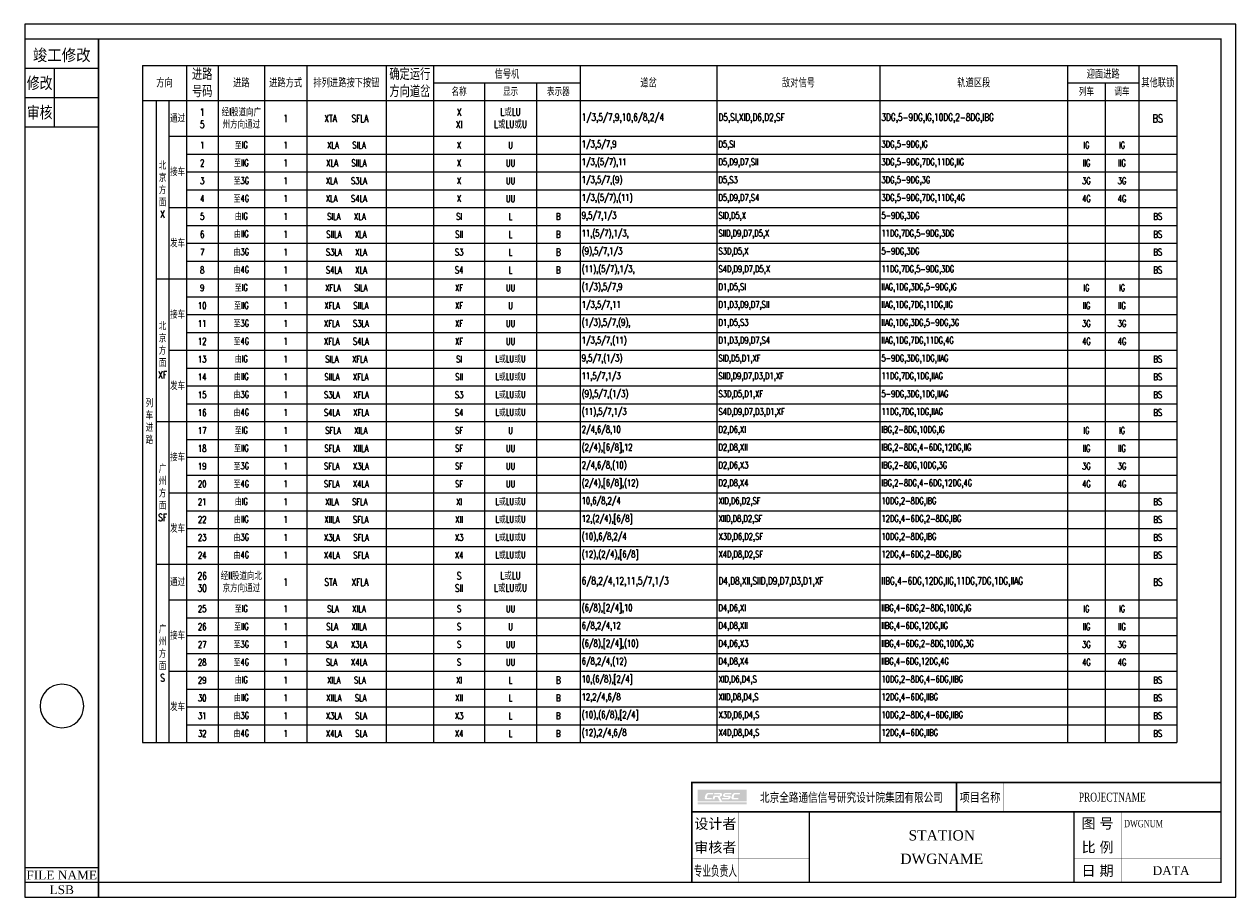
# Model space of a CAD drawing. Header units: inches. Extents: x -69 to 343, y -506 to 141.
# Tile 2 of 2: x -69 to 343, y -156 to 141. Entities that reach past the tile are written whole.
import ezdxf
from ezdxf.enums import TextEntityAlignment as Align

# ---------------------------------------------------------------- set-up
doc = ezdxf.new("R2010")
doc.units = ezdxf.units.IN
doc.header["$MEASUREMENT"] = 0
doc.styles.add('CHINESE', font='TIMES.TTF', dxfattribs={"width": 0.9})
doc.styles.add('zhffont', font='txt_____.ttf', dxfattribs={"width": 0.73, "height": 2.5})

# ---------------------------------------------------------------- blocks, each defined once
blk = doc.blocks.new('my_sign')
h = blk.add_hatch(color=154)
h.paths.add_polyline_path([(-161.39, 31.59), (-178, 31.59), (-178, 27.53), (-170.47, 27.53), (-171.23, 29.1), (-172.04, 29.1), (-172.3, 28.25), (-173, 28.25), (-172.6, 29.53), (-170.56, 29.53, 0.904289), (-170.6, 29.95), (-172.48, 29.95), (-172.34, 30.41), (-170.18, 30.41, -0.414506), (-169.68, 29.76), (-169.76, 29.5, -0.299631), (-170.49, 29.1), (-169.73, 27.53), (-161.39, 27.53)])
h.paths.add_polyline_path([(-166.49, 30.41), (-166.63, 29.95), (-168.53, 29.95, 0.904289), (-168.56, 29.53), (-167.2, 29.53, -0.417043), (-166.76, 29.1), (-166.89, 28.68, -0.295181), (-167.52, 28.25), (-169.8, 28.25), (-169.66, 28.69), (-167.7, 28.69, 0.904289), (-167.74, 29.1), (-168.89, 29.1, -0.417755), (-169.41, 29.61), (-169.3, 29.99, -0.249354), (-168.53, 30.41)], flags=16)
h.paths.add_polyline_path([(-165.29, 30.41), (-163.6, 30.41), (-163.75, 29.95), (-165.22, 29.95, 0.296874), (-165.59, 29.7), (-165.82, 28.97, 0.496), (-165.61, 28.69), (-164.12, 28.69), (-164.25, 28.25), (-166.06, 28.25, -0.518187), (-166.53, 28.92), (-166.3, 29.65, -0.332708)], flags=16)
h.paths.add_polyline_path([(-172.66, 30.41), (-172.81, 29.95), (-174.27, 29.95, 0.296874), (-174.65, 29.7), (-174.87, 28.97, 0.496), (-174.67, 28.69), (-173.18, 28.69), (-173.31, 28.25), (-175.12, 28.25, -0.518187), (-175.59, 28.92), (-175.36, 29.65, -0.332708), (-174.35, 30.41)], flags=16)
blk.add_hatch(color=133).paths.add_polyline_path([(-161.39, 27.22), (-178, 27.22), (-178, 26.5), (-161.39, 26.5)])
at = {"const_width": 0.5}
blk.add_lwpolyline([(-180, 0), (0, 0), (0, 34), (-180, 34)], close=True, dxfattribs=at)
for points, const_width in [([(-90, 34), (-90, 24)], 0.5), ([(-74, 34), (-74, 24)], 0.1), ([(-180, 24), (0, 24)], 0.5), ([(-164, 24), (-164, 0)], 0.1), ([(-140, 24), (-140, 0)], 0.5), ([(-50, 24), (-50, 0)], 0.5), ([(-34, 24), (-34, 0)], 0.1), ([(-180, 16), (-140, 16)], 0.1), ([(-50, 16), (0, 16)], 0.1), ([(-180, 8), (-140, 8)], 0.1), ([(-50, 8), (0, 8)], 0.1)]:
    blk.add_lwpolyline(points, dxfattribs=dict(const_width=const_width))
at = {"style": 'CHINESE'}
for s, height, width, p in [('北京全路通信信号研究设计院集团有限公司', 3, 0.8, (-125.72, 29)), ('项目名称', 3, 0.85, (-82, 29)), ('专业负责人', 3.5, 0.6, (-172, 4))]:
    blk.add_text(s, height=height, dxfattribs=dict(at, width=width)).set_placement(p, align=Align.MIDDLE)
for s, p in [('设计者', (-172, 20)), ('图 号', (-42, 20)), ('审核者', (-172, 12)), ('比 例', (-42, 12)), ('日 期', (-42, 4))]:
    blk.add_text(s, height=3.5, dxfattribs=at).set_placement(p, align=Align.MIDDLE)
at = {"style": 'CHINESE', "width": 0.7}
blk.add_attdef('PROJECTNAME', text='', height=3, dxfattribs=at).set_placement((-37, 29), align=Align.MIDDLE)
blk.add_attdef('DWGNUM', text='', height=2.5, dxfattribs=at).set_placement((-33, 20), align=Align.MIDDLE_LEFT)
at = {"style": 'CHINESE'}
for tag, height, p in [('STATION', 3.5, (-95, 16)), ('DWGNAME', 3.5, (-95, 8)), ('DATE', 3, (-17, 4))]:
    blk.add_attdef(tag, text='', height=height, dxfattribs=at).set_placement(p, align=Align.MIDDLE)
blk = doc.blocks.new('jungong')
at = {"color": 0, "const_width": 0.5}
for points in [[(-25, 0), (0, 0)], [(-25, -10), (0, -10)], [(-15, -10), (-15, -30)], [(-25, -20), (0, -20)], [(-25, -30), (0, -30)]]:
    blk.add_lwpolyline(points, dxfattribs=at)
at = {"color": 0, "style": 'CHINESE'}
for s, width, p in [('竣工修改', 0.9, (-12.5, -7.5)), ('修改', 0.8, (-20, -17)), ('审核', 0.8, (-20, -27))]:
    blk.add_text(s, height=4, dxfattribs=dict(at, width=width)).set_placement(p, align=Align.CENTER)
blk = doc.blocks.new('filename')
at = {"color": 0, "const_width": 0.5}
blk.add_lwpolyline([(-25, 5), (0, 5)], dxfattribs=at)
at = {"color": 0}
blk.add_lwpolyline([(-25, 0, 0.5, 0.5, 0), (0, 0, 0.5, 0.5, 0), (0, -5, 0, 0, 0)], format="xyseb", dxfattribs=at)
at = {"color": 0, "style": 'CHINESE'}
for s, p in [('FILE NAME', (-12.5, 2.5)), ('LSB', (-12.5, -2.5))]:
    blk.add_text(s, height=3, dxfattribs=at).set_placement(p, align=Align.MIDDLE)

msp = doc.modelspace()

# ---------------------------------------------------------------- linework, layer by layer
at = {"color": 7}
for p, q in [((-28.79, 127.2), (-28.79, 115.23)), ((-28.79, 127.2), (323.02, 127.2)), ((-24.13, 127.2), (-24.13, 127.2)), ((-19.84, 127.2), (-19.84, 127.2)), ((-13.89, 127.2), (-13.89, 115.23)), ((-3.1, 127.2), (-3.1, 115.23)), ((12.72, 127.2), (12.72, 115.23)), ((27.04, 127.2), (27.04, 115.23)), ((54.02, 127.2), (54.02, 115.23)), ((70.21, 127.2), (70.21, 115.23)), ((87.52, 127.2), (87.52, 127.2)), ((105.19, 127.2), (105.19, 127.2)), ((120.07, 127.2), (120.07, 115.23)), ((166.57, 127.2), (166.57, 115.23)), ((222, 127.2), (222, 115.23)), ((285.81, 127.2), (285.81, 115.23)), ((298.65, 127.2), (298.65, 127.2)), ((310, 127.2), (310, 115.23)), ((323.02, 127.2), (323.02, 115.23)), ((-28.79, 121.22), (-28.79, 121.22)), ((-13.89, 121.22), (-13.89, 121.22)), ((-3.1, 121.22), (-3.1, 121.22)), ((12.72, 121.22), (12.72, 121.22)), ((27.04, 121.22), (27.04, 121.22)), ((54.02, 121.22), (54.02, 121.22)), ((70.21, 121.22), (120.07, 121.22)), ((87.52, 121.22), (87.52, 115.23)), ((105.19, 121.22), (105.19, 115.23)), ((166.57, 121.22), (166.57, 121.22)), ((222, 121.22), (222, 121.22)), ((285.81, 121.22), (310, 121.22)), ((298.65, 121.22), (298.65, 115.23)), ((323.02, 121.22), (323.02, 121.22)), ((-28.79, 115.23), (323.02, 115.23)), ((-28.79, 115.23), (-28.79, -103.22)), ((-28.79, 115.23), (323.02, 115.23)), ((-24.13, 115.23), (-24.13, 115.23)), ((-24.13, 115.23), (-24.13, -103.22)), ((-19.84, 115.23), (-19.84, 115.23)), ((-19.84, 115.23), (-19.84, -103.22)), ((-13.89, 115.23), (-13.89, -103.22)), ((-3.1, 115.23), (-3.1, -103.22)), ((12.72, 115.23), (12.72, -103.22)), ((27.04, 115.23), (27.04, -103.22)), ((54.02, 115.23), (54.02, -103.22)), ((70.21, 115.23), (70.21, -103.22)), ((87.52, 115.23), (87.52, -103.22)), ((105.19, 115.23), (105.19, -103.22)), ((120.07, 115.23), (120.07, -103.22)), ((166.57, 115.23), (166.57, -103.22)), ((222, 115.23), (222, -103.22)), ((285.81, 115.23), (285.81, -103.22)), ((298.65, 115.23), (298.65, -103.22)), ((310, 115.23), (310, -103.22)), ((323.02, 115.23), (323.02, -103.22)), ((-28.79, 109.16), (-28.79, 109.16)), ((-24.13, 109.16), (-24.13, 109.16)), ((-19.84, 109.16), (-19.84, 109.16)), ((-13.89, 109.16), (-13.89, 109.16)), ((-3.1, 109.16), (-3.1, 109.16)), ((12.72, 109.16), (12.72, 109.16)), ((27.04, 109.16), (27.04, 109.16)), ((54.02, 109.16), (54.02, 109.16)), ((70.21, 109.16), (70.21, 109.16)), ((87.52, 109.16), (87.52, 109.16)), ((105.19, 109.16), (105.19, 109.16)), ((120.07, 109.16), (120.07, 109.16)), ((166.57, 109.16), (166.57, 109.16)), ((222, 109.16), (222, 109.16)), ((285.81, 109.16), (285.81, 109.16)), ((298.65, 109.16), (298.65, 109.16)), ((310, 109.16), (310, 109.16)), ((323.02, 109.16), (323.02, 109.16)), ((-28.79, 103.09), (-28.79, 103.09)), ((-24.13, 103.09), (-24.13, 103.09)), ((-19.84, 103.09), (323.02, 103.09)), ((-28.79, 97.03), (-28.79, 97.03)), ((-24.13, 97.03), (-24.13, 97.03)), ((-19.84, 97.03), (-19.84, 97.03)), ((-13.89, 97.03), (323.02, 97.03)), ((-28.79, 90.96), (-28.79, 90.96)), ((-24.13, 90.96), (-24.13, 90.96)), ((-19.84, 90.96), (-19.84, 90.96)), ((-13.89, 90.96), (323.02, 90.96)), ((-28.79, 84.89), (-28.79, 84.89)), ((-24.13, 84.89), (-24.13, 84.89)), ((-19.84, 84.89), (-19.84, 84.89)), ((-13.89, 84.89), (323.02, 84.89)), ((-28.79, 78.82), (-28.79, 78.82)), ((-24.13, 78.82), (-24.13, 78.82)), ((-19.84, 78.82), (323.02, 78.82)), ((-28.79, 72.75), (-28.79, 72.75)), ((-24.13, 72.75), (-24.13, 72.75)), ((-19.84, 72.75), (-19.84, 72.75)), ((-13.89, 72.75), (323.02, 72.75)), ((-28.79, 66.69), (-28.79, 66.69)), ((-24.13, 66.69), (-24.13, 66.69)), ((-19.84, 66.69), (-19.84, 66.69)), ((-13.89, 66.69), (323.02, 66.69)), ((-28.79, 60.62), (-28.79, 60.62)), ((-24.13, 60.62), (-24.13, 60.62)), ((-19.84, 60.62), (-19.84, 60.62)), ((-13.89, 60.62), (323.02, 60.62)), ((-28.79, 54.55), (-28.79, 54.55)), ((-24.13, 54.55), (323.02, 54.55)), ((-28.79, 48.48), (-28.79, 48.48)), ((-24.13, 48.48), (-24.13, 48.48)), ((-19.84, 48.48), (-19.84, 48.48)), ((-13.89, 48.48), (323.02, 48.48)), ((-28.79, 42.41), (-28.79, 42.41)), ((-24.13, 42.41), (-24.13, 42.41)), ((-19.84, 42.41), (-19.84, 42.41)), ((-13.89, 42.41), (323.02, 42.41)), ((-28.79, 36.35), (-28.79, 36.35)), ((-24.13, 36.35), (-24.13, 36.35)), ((-19.84, 36.35), (-19.84, 36.35)), ((-13.89, 36.35), (323.02, 36.35)), ((-28.79, 30.28), (-28.79, 30.28)), ((-24.13, 30.28), (-24.13, 30.28)), ((-19.84, 30.28), (323.02, 30.28)), ((-28.79, 24.21), (-28.79, 24.21)), ((-24.13, 24.21), (-24.13, 24.21)), ((-19.84, 24.21), (-19.84, 24.21)), ((-13.89, 24.21), (323.02, 24.21)), ((-28.79, 18.14), (-28.79, 18.14)), ((-24.13, 18.14), (-24.13, 18.14)), ((-19.84, 18.14), (-19.84, 18.14)), ((-13.89, 18.14), (323.02, 18.14)), ((-28.79, 12.07), (-28.79, 12.07)), ((-24.13, 12.07), (-24.13, 12.07)), ((-19.84, 12.07), (-19.84, 12.07)), ((-13.89, 12.07), (323.02, 12.07)), ((-28.79, 6.01), (-28.79, 6.01)), ((-24.13, 6.01), (323.02, 6.01)), ((-28.79, -0.06), (-28.79, -0.06)), ((-24.13, -0.06), (-24.13, -0.06)), ((-19.84, -0.06), (-19.84, -0.06)), ((-13.89, -0.06), (323.02, -0.06)), ((-28.79, -6.13), (-28.79, -6.13)), ((-24.13, -6.13), (-24.13, -6.13)), ((-19.84, -6.13), (-19.84, -6.13)), ((-13.89, -6.13), (323.02, -6.13)), ((-28.79, -12.2), (-28.79, -12.2)), ((-24.13, -12.2), (-24.13, -12.2)), ((-19.84, -12.2), (-19.84, -12.2)), ((-13.89, -12.2), (323.02, -12.2)), ((-28.79, -18.27), (-28.79, -18.27)), ((-24.13, -18.27), (-24.13, -18.27)), ((-19.84, -18.27), (323.02, -18.27)), ((-28.79, -24.33), (-28.79, -24.33)), ((-24.13, -24.33), (-24.13, -24.33)), ((-19.84, -24.33), (-19.84, -24.33)), ((-13.89, -24.33), (323.02, -24.33)), ((-28.79, -30.4), (-28.79, -30.4)), ((-24.13, -30.4), (-24.13, -30.4)), ((-19.84, -30.4), (-19.84, -30.4)), ((-13.89, -30.4), (323.02, -30.4)), ((-28.79, -36.47), (-28.79, -36.47)), ((-24.13, -36.47), (-24.13, -36.47)), ((-19.84, -36.47), (-19.84, -36.47)), ((-13.89, -36.47), (323.02, -36.47)), ((-28.79, -42.54), (-28.79, -42.54)), ((-24.13, -42.54), (323.02, -42.54)), ((-28.79, -48.61), (-28.79, -48.61)), ((-24.13, -48.61), (-24.13, -48.61)), ((-19.84, -48.61), (-19.84, -48.61)), ((-13.89, -48.61), (-13.89, -48.61)), ((-3.1, -48.61), (-3.1, -48.61)), ((12.72, -48.61), (12.72, -48.61)), ((27.04, -48.61), (27.04, -48.61)), ((54.02, -48.61), (54.02, -48.61)), ((70.21, -48.61), (70.21, -48.61)), ((87.52, -48.61), (87.52, -48.61)), ((105.19, -48.61), (105.19, -48.61)), ((120.07, -48.61), (120.07, -48.61)), ((166.57, -48.61), (166.57, -48.61)), ((222, -48.61), (222, -48.61)), ((285.81, -48.61), (285.81, -48.61)), ((298.65, -48.61), (298.65, -48.61)), ((310, -48.61), (310, -48.61)), ((323.02, -48.61), (323.02, -48.61)), ((-28.79, -54.67), (-28.79, -54.67)), ((-24.13, -54.67), (-24.13, -54.67)), ((-19.84, -54.67), (323.02, -54.67)), ((-28.79, -60.74), (-28.79, -60.74)), ((-24.13, -60.74), (-24.13, -60.74)), ((-19.84, -60.74), (-19.84, -60.74)), ((-13.89, -60.74), (323.02, -60.74)), ((-28.79, -66.81), (-28.79, -66.81)), ((-24.13, -66.81), (-24.13, -66.81)), ((-19.84, -66.81), (-19.84, -66.81)), ((-13.89, -66.81), (323.02, -66.81)), ((-28.79, -72.88), (-28.79, -72.88)), ((-24.13, -72.88), (-24.13, -72.88)), ((-19.84, -72.88), (-19.84, -72.88)), ((-13.89, -72.88), (323.02, -72.88)), ((-28.79, -78.95), (-28.79, -78.95)), ((-24.13, -78.95), (-24.13, -78.95)), ((-19.84, -78.95), (323.02, -78.95)), ((-28.79, -85.01), (-28.79, -85.01)), ((-24.13, -85.01), (-24.13, -85.01)), ((-19.84, -85.01), (-19.84, -85.01)), ((-13.89, -85.01), (323.02, -85.01)), ((-28.79, -91.08), (-28.79, -91.08)), ((-24.13, -91.08), (-24.13, -91.08)), ((-19.84, -91.08), (-19.84, -91.08)), ((-13.89, -91.08), (323.02, -91.08)), ((-28.79, -97.15), (-28.79, -97.15)), ((-24.13, -97.15), (-24.13, -97.15)), ((-19.84, -97.15), (-19.84, -97.15)), ((-13.89, -97.15), (323.02, -97.15)), ((-28.79, -103.22), (323.02, -103.22))]:
    msp.add_line(p, q, dxfattribs=at)
msp.add_lwpolyline([(-68.79, -155.8), (343.02, -155.8), (343.02, 141.2), (-68.79, 141.2)], close=True)
for points, format in [([(-43.79, -150.8, 0.5, 0.5, 0), (338.02, -150.8, 0.5, 0.5, 0), (338.02, 136.2, 0.5, 0.5, 0), (-43.79, 136.2, 0.5, 0.5, 0)], "xyseb"), ([(-48.8, -90.8, 1), (-63.6, -90.8, 1), (-48.8, -90.8, 1)], "xyb")]:
    msp.add_lwpolyline(points, format=format, close=True)

# ---------------------------------------------------------------- block references
for name, p in [('jungong', (-43.79, 136.2)), ('filename', (-43.79, -150.8))]:
    msp.add_blockref(name, p)
msp.add_blockref('my_sign', (338.02, -150.8)).add_auto_attribs({'STATION': 'STATION', 'DWGNUM': 'DWGNUM', 'DATE': 'DATA', 'DWGNAME': 'DWGNAME', 'PROJECTNAME': 'PROJECTNAME'})

# ---------------------------------------------------------------- texts
at = {"color": 7, "style": 'zhffont'}
for s, insert, char_height, width, attachment_point in [('进路号码', (-8.5, 121.22), 3.5, 9.788, 5), ('确定运行方向道岔', (62.12, 121.22), 3.5, 15.1894, 5), ('信号机', (95.14, 124.21), 2.75, 48.8629, 5), ('迎面进路', (297.91, 124.21), 2.75, 23.1949, 5), ('方向', (-21.34, 121.22), 2.75, 13.8949, 5), ('进路', (4.81, 121.22), 2.75, 14.8174, 5), ('进路方式', (19.88, 121.22), 2.75, 13.3294, 5), ('排列进路按下按钮', (40.53, 121.22), 2.75, 25.9774, 5), ('名称', (78.86, 118.22), 2.53, 16.3054, 5), ('显示', (96.36, 118.22), 2.53, 16.6774, 5), ('表示器', (112.63, 118.22), 2.53, 13.88, 5), ('道岔', (143.32, 121.22), 2.75, 45.5, 5), ('敌对信号', (194.29, 121.22), 2.75, 54.428, 5), ('轨道区段', (253.91, 121.22), 2.75, 62.8054, 5), ('列车', (292.23, 118.22), 2.53, 11.8414, 5), ('调车', (304.33, 118.22), 2.53, 10.3534, 5), ('其他联锁', (316.51, 121.22), 2.75, 12.02, 5), ('1^J5', (-8.5, 109.16), 2.5, 9.788, 5), ('X^JXI', (78.86, 109.16), 2.5, 16.3054, 5), ('L或LU^JL或LU或U', (96.36, 109.16), 2.5, 16.6774, 5), ('通过', (-16.87, 109.16), 2.5, 4.952, 5), ('经I股道向广州方向通过', (4.81, 109.16), 2.5, 14.8174, 5), ('1', (19.88, 109.16), 2.5, 13.3294, 5), ('XTA    SFLA', (40.53, 109.16), 2.5, 25.9774, 5), ('1/3,5/7,9,10,6/8,2/4', (120.57, 109.16), 2.5, 45.5, 4), ('D5,SI,XID,D6,D2,SF', (167.07, 109.16), 2.5, 54.428, 4), ('3DG,5-9DG,IG,10DG,2-8DG,IBG', (222.5, 109.16), 2.5, 62.8054, 4), ('BS', (316.51, 109.16), 2.75, 12.02, 5), ('1', (-8.5, 100.06), 2.3, 9.788, 5), ('至IG', (4.81, 100.06), 2.3, 14.8174, 5), ('1', (19.88, 100.06), 2.3, 13.3294, 5), ('X', (78.86, 100.06), 2.3, 16.3054, 5), ('U', (96.36, 100.06), 2.3, 16.6774, 5), ('1/3,5/7,9', (120.57, 100.06), 2.3, 45.5, 4), ('D5,SI', (167.07, 100.06), 2.3, 54.428, 4), ('3DG,5-9DG,IG', (222.5, 100.06), 2.3, 62.8054, 4), ('IG', (292.23, 100.06), 2.3, 11.8414, 5), ('IG', (304.33, 100.06), 2.3, 10.3534, 5), ('2', (-8.5, 93.99), 2.3, 9.788, 5), ('至IIG', (4.81, 93.99), 2.3, 14.8174, 5), ('1', (19.88, 93.99), 2.3, 13.3294, 5), ('XLA    SIILA', (40.53, 93.99), 2.3, 25.9774, 5), ('X', (78.86, 93.99), 2.3, 16.3054, 5), ('UU', (96.36, 93.99), 2.3, 16.6774, 5), ('1/3,(5/7),11', (120.57, 93.99), 2.3, 45.5, 4), ('D5,D9,D7,SII', (167.07, 93.99), 2.3, 54.428, 4), ('3DG,5-9DG,7DG,11DG,IIG', (222.5, 93.99), 2.3, 62.8054, 4), ('IIG', (292.23, 93.99), 2.3, 11.8414, 5), ('IIG', (304.33, 93.99), 2.3, 10.3534, 5), ('接车', (-16.87, 90.96), 2.5, 4.952, 5), ('北京方面 X', (-21.99, 84.89), 2.5, 3.2854, 5), ('3', (-8.5, 87.92), 2.3, 9.788, 5), ('至3G', (4.81, 87.92), 2.3, 14.8174, 5), ('1', (19.88, 87.92), 2.3, 13.3294, 5), ('XLA    S3LA', (40.53, 87.92), 2.3, 25.9774, 5), ('X', (78.86, 87.92), 2.3, 16.3054, 5), ('UU', (96.36, 87.92), 2.3, 16.6774, 5), ('1/3,5/7,(9)', (120.57, 87.92), 2.3, 45.5, 4), ('D5,S3', (167.07, 87.92), 2.3, 54.428, 4), ('3DG,5-9DG,3G', (222.5, 87.92), 2.3, 62.8054, 4), ('3G', (292.23, 87.92), 2.3, 11.8414, 5), ('3G', (304.33, 87.92), 2.3, 10.3534, 5), ('4', (-8.5, 81.86), 2.3, 9.788, 5), ('至4G', (4.81, 81.86), 2.3, 14.8174, 5), ('1', (19.88, 81.86), 2.3, 13.3294, 5), ('XLA    S4LA', (40.53, 81.86), 2.3, 25.9774, 5), ('X', (78.86, 81.86), 2.3, 16.3054, 5), ('UU', (96.36, 81.86), 2.3, 16.6774, 5), ('1/3,(5/7),(11)', (120.57, 81.86), 2.3, 45.5, 4), ('D5,D9,D7,S4', (167.07, 81.86), 2.3, 54.428, 4), ('3DG,5-9DG,7DG,11DG,4G', (222.5, 81.86), 2.3, 62.8054, 4), ('4G', (292.23, 81.86), 2.3, 11.8414, 5), ('4G', (304.33, 81.86), 2.3, 10.3534, 5), ('5', (-8.5, 75.79), 2.3, 9.788, 5), ('由IG', (4.81, 75.79), 2.3, 14.8174, 5), ('1', (19.88, 75.79), 2.3, 13.3294, 5), ('SILA    XLA', (40.53, 75.79), 2.3, 25.9774, 5), ('SI', (78.86, 75.79), 2.3, 16.3054, 5), ('L', (96.36, 75.79), 2.3, 16.6774, 5), ('B', (112.63, 75.79), 2.3, 13.88, 5), ('9,5/7,1/3', (120.57, 75.79), 2.3, 45.5, 4), ('SID,D5,X', (167.07, 75.79), 2.3, 54.428, 4), ('5-9DG,3DG', (222.5, 75.79), 2.3, 62.8054, 4), ('BS', (316.51, 75.79), 2.3, 12.02, 5), ('6', (-8.5, 69.72), 2.3, 9.788, 5), ('由IIG', (4.81, 69.72), 2.3, 14.8174, 5), ('1', (19.88, 69.72), 2.3, 13.3294, 5), ('SIILA    XLA', (40.53, 69.72), 2.3, 25.9774, 5), ('SII', (78.86, 69.72), 2.3, 16.3054, 5), ('L', (96.36, 69.72), 2.3, 16.6774, 5), ('B', (112.63, 69.72), 2.3, 13.88, 5), ('11,(5/7),1/3,', (120.57, 69.72), 2.3, 45.5, 4), ('SIID,D9,D7,D5,X', (167.07, 69.72), 2.3, 54.428, 4), ('11DG,7DG,5-9DG,3DG', (222.5, 69.72), 2.3, 62.8054, 4), ('BS', (316.51, 69.72), 2.3, 12.02, 5), ('发车', (-16.87, 66.69), 2.5, 4.952, 5), ('7', (-8.5, 63.65), 2.3, 9.788, 5), ('由3G', (4.81, 63.65), 2.3, 14.8174, 5), ('1', (19.88, 63.65), 2.3, 13.3294, 5), ('S3LA    XLA', (40.53, 63.65), 2.3, 25.9774, 5), ('S3', (78.86, 63.65), 2.3, 16.3054, 5), ('L', (96.36, 63.65), 2.3, 16.6774, 5), ('B', (112.63, 63.65), 2.53, 13.88, 5), ('(9),5/7,1/3', (120.57, 63.65), 2.3, 45.5, 4), ('S3D,D5,X', (167.07, 63.65), 2.3, 54.428, 4), ('5-9DG,3DG', (222.5, 63.65), 2.3, 62.8054, 4), ('BS', (316.51, 63.65), 2.3, 12.02, 5), ('8', (-8.5, 57.58), 2.3, 9.788, 5), ('由4G', (4.81, 57.58), 2.3, 14.8174, 5), ('1', (19.88, 57.58), 2.3, 13.3294, 5), ('S4LA    XLA', (40.53, 57.58), 2.3, 25.9774, 5), ('S4', (78.86, 57.58), 2.3, 16.3054, 5), ('L', (96.36, 57.58), 2.3, 16.6774, 5), ('B', (112.63, 57.58), 2.3, 13.88, 5), ('(11),(5/7),1/3,', (120.57, 57.58), 2.3, 45.5, 4), ('S4D,D9,D7,D5,X', (167.07, 57.58), 2.3, 54.428, 4), ('11DG,7DG,5-9DG,3DG', (222.5, 57.58), 2.3, 62.8054, 4), ('BS', (316.51, 57.58), 2.3, 12.02, 5), ('9', (-8.5, 51.52), 2.3, 9.788, 5), ('至IG', (4.81, 51.52), 2.3, 14.8174, 5), ('1', (19.88, 51.52), 2.3, 13.3294, 5), ('XFLA    SILA', (40.53, 51.52), 2.3, 25.9774, 5), ('XF', (78.86, 51.52), 2.3, 16.3054, 5), ('UU', (96.36, 51.52), 2.3, 16.6774, 5), ('(1/3),5/7,9', (120.57, 51.52), 2.3, 45.5, 4), ('D1,D5,SI', (167.07, 51.52), 2.3, 54.428, 4), ('IIAG,1DG,3DG,5-9DG,IG', (222.5, 51.52), 2.3, 62.8054, 4), ('IG', (292.23, 51.52), 2.3, 11.8414, 5), ('IG', (304.33, 51.52), 2.3, 10.3534, 5), ('10', (-8.5, 45.45), 2.3, 9.788, 5), ('至IIG', (4.81, 45.45), 2.3, 14.8174, 5), ('1', (19.88, 45.45), 2.3, 13.3294, 5), ('XFLA    SIILA', (40.53, 45.45), 2.3, 25.9774, 5), ('XF', (78.86, 45.45), 2.3, 16.3054, 5), ('U', (96.36, 45.45), 2.3, 16.6774, 5), ('1/3,5/7,11', (120.57, 45.45), 2.3, 45.5, 4), ('D1,D3,D9,D7,SII', (167.07, 45.45), 2.3, 54.428, 4), ('IIAG,1DG,7DG,11DG,IIG', (222.5, 45.45), 2.3, 62.8054, 4), ('IIG', (292.23, 45.45), 2.3, 11.8414, 5), ('IIG', (304.33, 45.45), 2.3, 10.3534, 5), ('接车', (-16.87, 42.41), 2.5, 4.952, 5), ('11', (-8.5, 39.38), 2.3, 9.788, 5), ('至3G', (4.81, 39.38), 2.3, 14.8174, 5), ('1', (19.88, 39.38), 2.3, 13.3294, 5), ('XFLA    S3LA', (40.53, 39.38), 2.3, 25.9774, 5), ('XF', (78.86, 39.38), 2.3, 16.3054, 5), ('UU', (96.36, 39.38), 2.3, 16.6774, 5), ('(1/3),5/7,(9),', (120.57, 39.38), 2.3, 45.5, 4), ('D1,D5,S3', (167.07, 39.38), 2.3, 54.428, 4), ('IIAG,1DG,3DG,5-9DG,3G', (222.5, 39.38), 2.3, 62.8054, 4), ('3G', (292.23, 39.38), 2.3, 11.8414, 5), ('3G', (304.33, 39.38), 2.3, 10.3534, 5), ('北京方面 XF', (-21.99, 30.28), 2.5, 3.2854, 5), ('12', (-8.5, 33.31), 2.3, 9.788, 5), ('至4G', (4.81, 33.31), 2.3, 14.8174, 5), ('1', (19.88, 33.31), 2.3, 13.3294, 5), ('XFLA    S4LA', (40.53, 33.31), 2.3, 25.9774, 5), ('XF', (78.86, 33.31), 2.3, 16.3054, 5), ('UU', (96.36, 33.31), 2.3, 16.6774, 5), ('1/3,5/7,(11)', (120.57, 33.31), 2.3, 45.5, 4), ('D1,D3,D9,D7,S4', (167.07, 33.31), 2.3, 54.428, 4), ('IIAG,1DG,7DG,11DG,4G', (222.5, 33.31), 2.3, 62.8054, 4), ('4G', (292.23, 33.31), 2.3, 11.8414, 5), ('4G', (304.33, 33.31), 2.3, 10.3534, 5), ('由IG', (4.81, 27.24), 2.3, 14.8174, 5), ('L或LU或U', (96.36, 27.24), 2.3, 16.6774, 5), ('9,5/7,(1/3)', (120.57, 27.24), 2.3, 45.5, 4), ('13', (-8.5, 27.24), 2.3, 9.788, 5), ('1', (19.88, 27.24), 2.3, 13.3294, 5), ('SILA    XFLA', (40.53, 27.24), 2.3, 25.9774, 5), ('SI', (78.86, 27.24), 2.3, 16.3054, 5), ('SID,D5,D1,XF', (167.07, 27.24), 2.3, 54.428, 4), ('5-9DG,3DG,1DG,IIAG', (222.5, 27.24), 2.3, 62.8054, 4), ('BS', (316.51, 27.24), 2.3, 12.02, 5), ('14', (-8.5, 21.18), 2.3, 9.788, 5), ('由IIG', (4.81, 21.18), 2.3, 14.8174, 5), ('1', (19.88, 21.18), 2.3, 13.3294, 5), ('SIILA    XFLA', (40.53, 21.18), 2.3, 25.9774, 5), ('SII', (78.86, 21.18), 2.3, 16.3054, 5), ('L或LU或U', (96.36, 21.18), 2.3, 16.6774, 5), ('11,5/7,1/3', (120.57, 21.18), 2.3, 45.5, 4), ('SIID,D9,D7,D3,D1,XF', (167.07, 21.18), 2.3, 54.428, 4), ('11DG,7DG,1DG,IIAG', (222.5, 21.18), 2.3, 62.8054, 4), ('BS', (316.51, 21.18), 2.3, 12.02, 5), ('发车', (-16.87, 18.14), 2.5, 4.952, 5), ('15', (-8.5, 15.11), 2.3, 9.788, 5), ('由3G', (4.81, 15.11), 2.3, 14.8174, 5), ('1', (19.88, 15.11), 2.3, 13.3294, 5), ('S3LA    XFLA', (40.53, 15.11), 2.3, 25.9774, 5), ('S3', (78.86, 15.11), 2.3, 16.3054, 5), ('L或LU或U', (96.36, 15.11), 2.3, 16.6774, 5), ('(9),5/7,(1/3)', (120.57, 15.11), 2.3, 45.5, 4), ('S3D,D5,D1,XF', (167.07, 15.11), 2.3, 54.428, 4), ('5-9DG,3DG,1DG,IIAG', (222.5, 15.11), 2.3, 62.8054, 4), ('BS', (316.51, 15.11), 2.3, 12.02, 5), ('16', (-8.5, 9.04), 2.3, 9.788, 5), ('由4G', (4.81, 9.04), 2.3, 14.8174, 5), ('1', (19.88, 9.04), 2.3, 13.3294, 5), ('S4LA    XFLA', (40.53, 9.04), 2.3, 25.9774, 5), ('S4', (78.86, 9.04), 2.3, 16.3054, 5), ('L或LU或U', (96.36, 9.04), 2.3, 16.6774, 5), ('(11),5/7,1/3', (120.57, 9.04), 2.3, 45.5, 4), ('S4D,D9,D7,D3,D1,XF', (167.07, 9.04), 2.3, 54.428, 4), ('11DG,7DG,1DG,IIAG', (222.5, 9.04), 2.3, 62.8054, 4), ('BS', (316.51, 9.04), 2.3, 12.02, 5), ('列车进路', (-26.46, 6.01), 2.5, 3.6574, 5), ('17', (-8.5, 2.97), 2.3, 9.788, 5), ('至IG', (4.81, 2.97), 2.3, 14.8174, 5), ('1', (19.88, 2.97), 2.3, 13.3294, 5), ('SFLA    XILA', (40.53, 2.97), 2.3, 25.9774, 5), ('SF', (78.86, 2.97), 2.3, 16.3054, 5), ('U', (96.36, 2.97), 2.3, 16.6774, 5), ('2/4,6/8,10', (120.57, 2.97), 2.3, 45.5, 4), ('D2,D6,XI', (167.07, 2.97), 2.3, 54.428, 4), ('IBG,2-8DG,10DG,IG', (222.5, 2.97), 2.3, 62.8054, 4), ('IG', (292.23, 2.97), 2.3, 11.8414, 5), ('IG', (304.33, 2.97), 2.3, 10.3534, 5), ('18', (-8.5, -3.1), 2.3, 9.788, 5), ('至IIG', (4.81, -3.1), 2.3, 14.8174, 5), ('1', (19.88, -3.1), 2.3, 13.3294, 5), ('SFLA    XIILA', (40.53, -3.1), 2.3, 25.9774, 5), ('SF', (78.86, -3.1), 2.3, 16.3054, 5), ('UU', (96.36, -3.1), 2.3, 16.6774, 5), ('(2/4),[6/8],12', (120.57, -3.1), 2.3, 45.5, 4), ('D2,D8,XII', (167.07, -3.1), 2.3, 54.428, 4), ('IBG,2-8DG,4-6DG,12DG,IIG', (222.5, -3.1), 2.3, 62.8054, 4), ('IIG', (292.23, -3.1), 2.3, 11.8414, 5), ('IIG', (304.33, -3.1), 2.3, 10.3534, 5), ('接车', (-16.87, -6.13), 2.5, 4.952, 5), ('19', (-8.5, -9.16), 2.3, 9.788, 5), ('至3G', (4.81, -9.16), 2.3, 14.8174, 5), ('1', (19.88, -9.16), 2.3, 13.3294, 5), ('SFLA    X3LA', (40.53, -9.16), 2.3, 25.9774, 5), ('SF', (78.86, -9.16), 2.3, 16.3054, 5), ('UU', (96.36, -9.16), 2.3, 16.6774, 5), ('2/4,6/8,(10)', (120.57, -9.16), 2.3, 45.5, 4), ('D2,D6,X3', (167.07, -9.16), 2.3, 54.428, 4), ('IBG,2-8DG,10DG,3G', (222.5, -9.16), 2.3, 62.8054, 4), ('3G', (292.23, -9.16), 2.3, 11.8414, 5), ('3G', (304.33, -9.16), 2.3, 10.3534, 5), ('广州方面 SF', (-21.99, -18.27), 2.5, 3.2854, 5), ('20', (-8.5, -15.23), 2.3, 9.788, 5), ('至4G', (4.81, -15.23), 2.3, 14.8174, 5), ('1', (19.88, -15.23), 2.3, 13.3294, 5), ('SFLA    X4LA', (40.53, -15.23), 2.3, 25.9774, 5), ('SF', (78.86, -15.23), 2.3, 16.3054, 5), ('UU', (96.36, -15.23), 2.3, 16.6774, 5), ('(2/4),[6/8],(12)', (120.57, -15.23), 2.3, 45.5, 4), ('D2,D8,X4', (167.07, -15.23), 2.3, 54.428, 4), ('IBG,2-8DG,4-6DG,12DG,4G', (222.5, -15.23), 2.3, 62.8054, 4), ('4G', (292.23, -15.23), 2.3, 11.8414, 5), ('4G', (304.33, -15.23), 2.3, 10.3534, 5), ('21', (-8.5, -21.3), 2.3, 9.788, 5), ('由IG', (4.81, -21.3), 2.3, 14.8174, 5), ('1', (19.88, -21.3), 2.3, 13.3294, 5), ('XILA    SFLA', (40.53, -21.3), 2.3, 25.9774, 5), ('XI', (78.86, -21.3), 2.3, 16.3054, 5), ('L或LU或U', (96.36, -21.3), 2.3, 16.6774, 5), ('10,6/8,2/4', (120.57, -21.3), 2.3, 45.5, 4), ('XID,D6,D2,SF', (167.07, -21.3), 2.3, 54.428, 4), ('10DG,2-8DG,IBG', (222.5, -21.3), 2.3, 62.8054, 4), ('BS', (316.51, -21.3), 2.3, 12.02, 5), ('发车', (-16.87, -30.4), 2.5, 4.952, 5), ('22', (-8.5, -27.37), 2.3, 9.788, 5), ('由IIG', (4.81, -27.37), 2.3, 14.8174, 5), ('1', (19.88, -27.37), 2.3, 13.3294, 5), ('XIILA    SFLA', (40.53, -27.37), 2.3, 25.9774, 5), ('XII', (78.86, -27.37), 2.3, 16.3054, 5), ('L或LU或U', (96.36, -27.37), 2.3, 16.6774, 5), ('12,(2/4),[6/8]', (120.57, -27.37), 2.3, 45.5, 4), ('XIID,D8,D2,SF', (167.07, -27.37), 2.3, 54.428, 4), ('12DG,4-6DG,2-8DG,IBG', (222.5, -27.37), 2.3, 62.8054, 4), ('BS', (316.51, -27.37), 2.3, 12.02, 5), ('23', (-8.5, -33.44), 2.3, 9.788, 5), ('由3G', (4.81, -33.44), 2.3, 14.8174, 5), ('1', (19.88, -33.44), 2.3, 13.3294, 5), ('X3LA    SFLA', (40.53, -33.44), 2.3, 25.9774, 5), ('X3', (78.86, -33.44), 2.3, 16.3054, 5), ('L或LU或U', (96.36, -33.44), 2.3, 16.6774, 5), ('(10),6/8,2/4', (120.57, -33.44), 2.3, 45.5, 4), ('X3D,D6,D2,SF', (167.07, -33.44), 2.3, 54.428, 4), ('10DG,2-8DG,IBG', (222.5, -33.44), 2.3, 62.8054, 4), ('BS', (316.51, -33.44), 2.3, 12.02, 5), ('24', (-8.5, -39.5), 2.3, 9.788, 5), ('由4G', (4.81, -39.5), 2.3, 14.8174, 5), ('1', (19.88, -39.5), 2.3, 13.3294, 5), ('X4LA    SFLA', (40.53, -39.5), 2.3, 25.9774, 5), ('X4', (78.86, -39.5), 2.3, 16.3054, 5), ('L或LU或U', (96.36, -39.5), 2.3, 16.6774, 5), ('(12),(2/4),[6/8]', (120.57, -39.5), 2.3, 45.5, 4), ('X4D,D8,D2,SF', (167.07, -39.5), 2.3, 54.428, 4), ('12DG,4-6DG,2-8DG,IBG', (222.5, -39.5), 2.3, 62.8054, 4), ('BS', (316.51, -39.5), 2.3, 12.02, 5), ('26^J30', (-8.5, -48.61), 2.5, 9.788, 5), ('S^JSII', (78.86, -48.61), 2.5, 16.3054, 5), ('L或LU^JL或LU或U', (96.36, -48.61), 2.5, 16.6774, 5), ('通过', (-16.87, -48.61), 2.5, 4.952, 5), ('经II股道向北京方向通过', (4.81, -48.61), 2.5, 14.8174, 5), ('1', (19.88, -48.61), 2.5, 13.3294, 5), ('STA    XFLA', (40.53, -48.61), 2.5, 25.9774, 5), ('6/8,2/4,12,11,5/7,1/3', (120.57, -48.61), 2.5, 45.5, 4), ('D4,D8,XII,SIID,D9,D7,D3,D1,XF', (167.07, -48.61), 2.5, 54.428, 4), ('IIBG,4-6DG,12DG,IIG,11DG,7DG,1DG,IIAG', (222.5, -48.61), 2.5, 62.8054, 4), ('BS', (316.51, -48.61), 2.5, 12.02, 5), ('25', (-8.5, -57.71), 2.3, 9.788, 5), ('至IG', (4.81, -57.71), 2.3, 14.8174, 5), ('1', (19.88, -57.71), 2.3, 13.3294, 5), ('SLA    XILA', (40.53, -57.71), 2.3, 25.9774, 5), ('S', (78.86, -57.71), 2.3, 16.3054, 5), ('UU', (96.36, -57.71), 2.3, 16.6774, 5), ('(6/8),[2/4],10', (120.57, -57.71), 2.3, 45.5, 4), ('D4,D6,XI', (167.07, -57.71), 2.3, 54.428, 4), ('IIBG,4-6DG,2-8DG,10DG,IG', (222.5, -57.71), 2.3, 62.8054, 4), ('IG', (292.23, -57.71), 2.3, 11.8414, 5), ('IG', (304.33, -57.71), 2.3, 10.3534, 5), ('接车', (-16.87, -66.81), 2.5, 4.952, 5), ('26', (-8.5, -63.78), 2.3, 9.788, 5), ('至IIG', (4.81, -63.78), 2.3, 14.8174, 5), ('1', (19.88, -63.78), 2.3, 13.3294, 5), ('SLA    XIILA', (40.53, -63.78), 2.3, 25.9774, 5), ('S', (78.86, -63.78), 2.3, 16.3054, 5), ('U', (96.36, -63.78), 2.3, 16.6774, 5), ('6/8,2/4,12', (120.57, -63.78), 2.3, 45.5, 4), ('D4,D8,XII', (167.07, -63.78), 2.3, 54.428, 4), ('IIBG,4-6DG,12DG,IIG', (222.5, -63.78), 2.3, 62.8054, 4), ('IIG', (292.23, -63.78), 2.3, 11.8414, 5), ('IIG', (304.33, -63.78), 2.3, 10.3534, 5), ('广州方面 S', (-21.99, -72.88), 2.5, 3.2854, 5), ('27', (-8.5, -69.84), 2.3, 9.788, 5), ('至3G', (4.81, -69.84), 2.3, 14.8174, 5), ('1', (19.88, -69.84), 2.3, 13.3294, 5), ('SLA    X3LA', (40.53, -69.84), 2.3, 25.9774, 5), ('S', (78.86, -69.84), 2.3, 16.3054, 5), ('UU', (96.36, -69.84), 2.3, 16.6774, 5), ('(6/8),[2/4],(10)', (120.57, -69.84), 2.3, 45.5, 4), ('D4,D6,X3', (167.07, -69.84), 2.3, 54.428, 4), ('IIBG,4-6DG,2-8DG,10DG,3G', (222.5, -69.84), 2.3, 62.8054, 4), ('3G', (292.23, -69.84), 2.3, 11.8414, 5), ('3G', (304.33, -69.84), 2.3, 10.3534, 5), ('28', (-8.5, -75.91), 2.3, 9.788, 5), ('至4G', (4.81, -75.91), 2.3, 14.8174, 5), ('1', (19.88, -75.91), 2.3, 13.3294, 5), ('SLA    X4LA', (40.53, -75.91), 2.3, 25.9774, 5), ('S', (78.86, -75.91), 2.3, 16.3054, 5), ('UU', (96.36, -75.91), 2.3, 16.6774, 5), ('6/8,2/4,(12)', (120.57, -75.91), 2.3, 45.5, 4), ('D4,D8,X4', (167.07, -75.91), 2.3, 54.428, 4), ('IIBG,4-6DG,12DG,4G', (222.5, -75.91), 2.3, 62.8054, 4), ('4G', (292.23, -75.91), 2.3, 11.8414, 5), ('4G', (304.33, -75.91), 2.3, 10.3534, 5), ('29', (-8.5, -81.98), 2.3, 9.788, 5), ('由IG', (4.81, -81.98), 2.3, 14.8174, 5), ('1', (19.88, -81.98), 2.3, 13.3294, 5), ('XILA    SLA', (40.53, -81.98), 2.3, 25.9774, 5), ('XI', (78.86, -81.98), 2.3, 16.3054, 5), ('L', (96.36, -81.98), 2.3, 16.6774, 5), ('B', (112.63, -81.98), 2.53, 13.88, 5), ('10,(6/8),[2/4]', (120.57, -81.98), 2.3, 45.5, 4), ('XID,D6,D4,S', (167.07, -81.98), 2.3, 54.428, 4), ('10DG,2-8DG,4-6DG,IIBG', (222.5, -81.98), 2.3, 62.8054, 4), ('BS', (316.51, -81.98), 2.3, 12.02, 5), ('由IIG', (4.81, -88.05), 2.3, 14.8174, 5), ('12,2/4,6/8', (120.57, -88.05), 2.3, 45.5, 4), ('发车', (-16.87, -91.08), 2.5, 4.952, 5), ('30', (-8.5, -88.05), 2.3, 9.788, 5), ('1', (19.88, -88.05), 2.3, 13.3294, 5), ('XIILA    SLA', (40.53, -88.05), 2.3, 25.9774, 5), ('XII', (78.86, -88.05), 2.3, 16.3054, 5), ('L', (96.36, -88.05), 2.3, 16.6774, 5), ('B', (112.63, -88.05), 2.3, 13.88, 5), ('XIID,D8,D4,S', (167.07, -88.05), 2.3, 54.428, 4), ('12DG,4-6DG,IIBG', (222.5, -88.05), 2.3, 62.8054, 4), ('BS', (316.51, -88.05), 2.3, 12.02, 5), ('31', (-8.5, -94.12), 2.3, 9.788, 5), ('由3G', (4.81, -94.12), 2.3, 14.8174, 5), ('1', (19.88, -94.12), 2.3, 13.3294, 5), ('X3LA    SLA', (40.53, -94.12), 2.3, 25.9774, 5), ('X3', (78.86, -94.12), 2.3, 16.3054, 5), ('L', (96.36, -94.12), 2.3, 16.6774, 5), ('B', (112.63, -94.12), 2.3, 13.88, 5), ('(10),(6/8),[2/4]', (120.57, -94.12), 2.3, 45.5, 4), ('X3D,D6,D4,S', (167.07, -94.12), 2.3, 54.428, 4), ('10DG,2-8DG,4-6DG,IIBG', (222.5, -94.12), 2.3, 62.8054, 4), ('BS', (316.51, -94.12), 2.3, 12.02, 5), ('32', (-8.5, -100.18), 2.3, 9.788, 5), ('由4G', (4.81, -100.18), 2.3, 14.8174, 5), ('1', (19.88, -100.18), 2.3, 13.3294, 5), ('X4LA    SLA', (40.53, -100.18), 2.3, 25.9774, 5), ('X4', (78.86, -100.18), 2.3, 16.3054, 5), ('L', (96.36, -100.18), 2.3, 16.6774, 5), ('B', (112.63, -100.18), 2.3, 13.88, 5), ('(12),2/4,6/8', (120.57, -100.18), 2.3, 45.5, 4), ('X4D,D8,D4,S', (167.07, -100.18), 2.3, 54.428, 4), ('12DG,4-6DG,IIBG', (222.5, -100.18), 2.3, 62.8054, 4), ('BS', (316.51, -100.18), 2.3, 12.02, 5)]:
    msp.add_mtext(s, dxfattribs=dict(at, insert=insert, char_height=char_height, width=width, attachment_point=attachment_point))
at = {"color": 0, "insert": (40.53, 100.06), "char_height": 2.3, "width": 25.9774, "attachment_point": 5, "style": 'zhffont'}
msp.add_mtext('XLA    SILA', dxfattribs=at)

doc.saveas('drawing.dxf')
